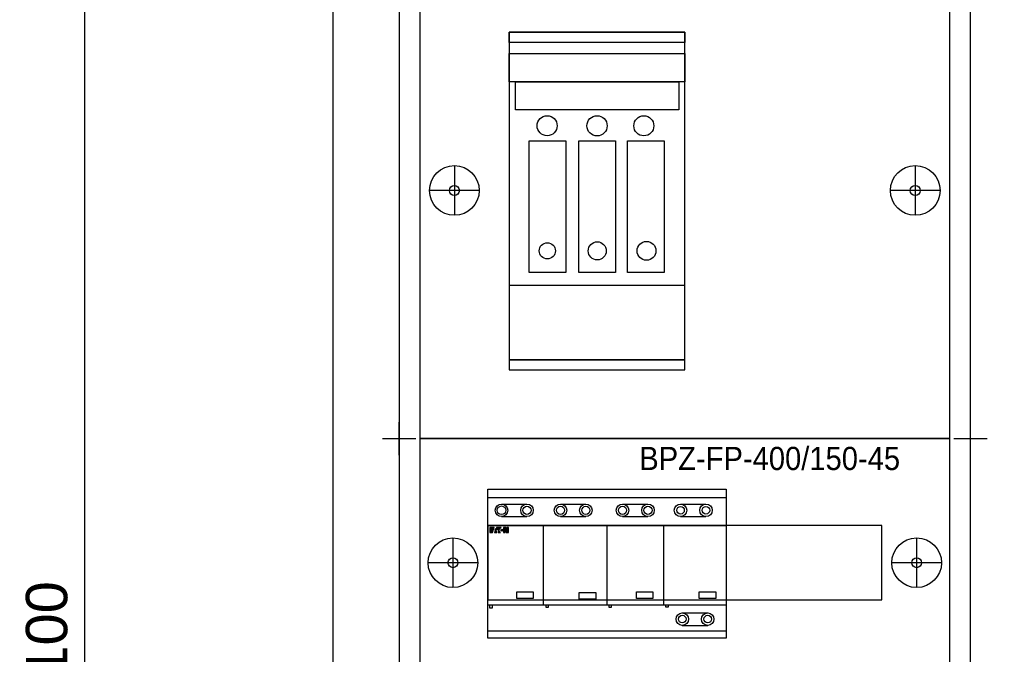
# Model space of a CAD drawing. Header units: millimetres. Extents: x 70863 to 97203, y -18528 to 3008.
# Tile 17 of 122: x 90711 to 91305, y -16386 to -16003. Entities that reach past the tile are written whole.
import ezdxf
from ezdxf.enums import TextEntityAlignment as Align

# ---------------------------------------------------------------- set-up
doc = ezdxf.new("R2010")
doc.units = ezdxf.units.MM
for name, color, linetype, lineweight in [('2DE_OBJ_EATON-Apparatus', 7, 'Continuous', 25), ('2DE_OBJ_EATON-Cabinet', 7, 'Continuous', 25), ('2DE_OBJ_EATON-Covers', 7, 'Continuous', 25), ('2DE_TXTMARK', 41, 'Continuous', 18), ('2DE_TXTNUM', 11, 'Continuous', 18)]:
    doc.layers.add(name, color=color, linetype=linetype, lineweight=lineweight)
doc.layers.add('CP_DETAL_GRID', color=7, linetype='Continuous')
doc.layers.add('EATON_LOGO', color=5, linetype='Continuous')
doc.styles.add('CP_ATTR', font='arial.ttf')
doc.styles.add('CP_ELATT', font='arial.ttf')
doc.styles.get("Standard").update_dxf_attribs({"font": 'arial.ttf'})
doc.dimstyles.new('ISO-25', dxfattribs={"dimtxt": 2.5, "dimasz": 2.5, "dimexe": 1.25, "dimexo": 0.625, "dimtad": 1, "dimtxsty": 'Standard', "dimcen": 2.5, "dimadec": 0, "dimazin": 0, "dimtfac": 1, "dimtmove": 0, "dimatfit": 3, "dimfxl": 1, "dimarcsym": 0})

# ---------------------------------------------------------------- blocks, each defined once
blk = doc.blocks.new('2de_etn_prod_cac0045_fjaczar')
for p, q in [((20, 90), (20, 60)), ((300, 90), (300, 60)), ((35, 75), (5, 75)), ((315, 75), (285, 75))]:
    blk.add_line(p, q)
for points in [[(0, 0), (320, 0), (320, 150), (0, 150)], [(41, 52.5), (279, 52.5), (279, 97.5), (41, 97.5)]]:
    blk.add_lwpolyline(points, close=True)
for centre, radius in [((20, 75), 15), ((300, 75), 15), ((20, 75), 3), ((300, 75), 3)]:
    blk.add_circle(centre, radius)
at = {"linetype": 'ByBlock', "style": 'CP_ATTR', "flags": 9}
for tag in ['MARK3', 'FUNCTION', 'GROUP', 'NUMBER', 'WEIGHT', 'LINK', 'OTHER1', 'IP', 'OTHER2', 'POWER_LOSSES_CAB', 'POWER', 'VOLTAGE', 'CURRENT', 'CHARACTER', 'PRODUCER', 'ORDER-NO', 'PRODUCT-TYPE', 'MARK2', 'ARTICLE', 'NAME']:
    blk.add_attdef(tag, text='', height=0.00005, dxfattribs=at).set_placement((0, 0), align=Align.MIDDLE_LEFT)
at = {"layer": '2DE_TXTMARK', "linetype": 'ByBlock', "style": 'CP_ATTR', "width": 0.8, "flags": 8}
blk.add_attdef('MARK1', text='', height=14, dxfattribs=at).set_placement((290, 145), align=Align.TOP_RIGHT)
blk = doc.blocks.new('*D8981')
at = {"layer": 'EATON_LOGO', "color": 0, "lineweight": -2, "transparency": 16777216}
for p, q in [((90899.21, -15330.58), (90748.64, -15330.58)), ((90749.89, -15355.58), (90749.89, -17405.58)), ((90899.21, -17430.58), (90748.64, -17430.58))]:
    blk.add_line(p, q, dxfattribs=at)
at = {"layer": 'EATON_LOGO', "color": 0, "transparency": 16777216}
for points in [[(90745.72, -15355.58), (90754.05, -15355.58), (90749.89, -15330.58)], [(90745.72, -17405.58), (90754.05, -17405.58), (90749.89, -17430.58)]]:
    blk.add_solid(points, dxfattribs=at)
at = {"layer": 'EATON_LOGO', "color": 0, "transparency": 16777216, "insert": (90727.12, -16380.58), "char_height": 25, "attachment_point": 5, "rotation": 90}
blk.add_mtext('2100', dxfattribs=at)
blk = doc.blocks.new('2de_etn_prod_cac0051_odnnx')
for p, q in [((20.86, 164.87), (20.86, 134.87)), ((299.14, 164.87), (299.14, 134.87)), ((35.86, 149.87), (5.86, 149.87)), ((314.14, 149.87), (284.14, 149.87))]:
    blk.add_line(p, q)
blk.add_lwpolyline([(0, 300), (0, 0), (320, 0), (320, 300)], close=True)
for centre, radius in [((20.86, 149.87), 15), ((299.14, 149.87), 15), ((20.86, 149.87), 3), ((299.14, 149.87), 3)]:
    blk.add_circle(centre, radius)
at = {"linetype": 'ByBlock', "style": 'CP_ATTR', "flags": 9}
for tag in ['MARK3', 'FUNCTION', 'GROUP', 'NUMBER', 'WEIGHT', 'LINK', 'OTHER1', 'IP', 'OTHER2', 'POWER_LOSSES_CAB', 'POWER', 'VOLTAGE', 'CURRENT', 'CHARACTER', 'PRODUCER', 'ORDER-NO', 'PRODUCT-TYPE', 'MARK2', 'ARTICLE', 'NAME']:
    blk.add_attdef(tag, text='', height=0.00005, dxfattribs=at).set_placement((0, 0), align=Align.MIDDLE_LEFT)
at = {"layer": '2DE_TXTMARK', "linetype": 'ByBlock', "style": 'CP_ATTR', "width": 0.8, "flags": 8}
blk.add_attdef('MARK1', text='', height=14, dxfattribs=at).set_placement((290, 295), align=Align.TOP_RIGHT)
blk = doc.blocks.new('300008_2121702836')
for points in [[(0, -5.088), (10.6, -5.088), (10.6, 15.312), (0, 15.312)], [(0, 15.312), (10.6, 15.312), (10.6, 15.312), (0, 15.312)], [(0, 15.312), (10.6, 15.312), (10.6, 14.688), (0, 14.688)], [(0, 14.012), (10.6, 14.012), (10.6, 12.303), (0, 12.303)], [(0.376, 12.303), (10.238, 12.303), (10.238, 10.627), (0.376, 10.627)], [(1.194, 8.753), (3.413, 8.753), (3.413, 0.783), (1.194, 0.783)], [(4.203, 8.753), (6.422, 8.753), (6.422, 0.783), (4.203, 0.783)], [(7.137, 8.753), (9.357, 8.753), (9.357, 0.783), (7.137, 0.783)], [(0, -4.492), (10.6, -4.492), (10.6, 0), (0, 0)], [(0, -5.088), (10.6, -5.088), (10.6, -4.492), (0, -4.492)]]:
    blk.add_lwpolyline(points, close=True)
for centre, radius in [((2.287, 9.658), 0.605), ((5.3, 9.654), 0.611), ((8.125, 9.654), 0.605), ((2.298, 2.099), 0.488), ((5.313, 2.099), 0.547), ((8.289, 2.099), 0.569)]:
    blk.add_circle(centre, radius)
at = {"flags": 1}
for tag, p in [('BD', (11.627, 6.191)), ('NK', (11.627, 3.629)), ('TYP', (11.627, 1.437)), ('PO', (11.627, -0.8))]:
    blk.add_attdef(tag, p, '', height=0.5, dxfattribs=at)
blk = doc.blocks.new('2d_eaton_logo')
for points in [[(1.05, -0.41), (2.09, -0.41), (2.09, -0.41), (2.34, 0.4), (1.05, 0.4), (1.05, 0.63), (2.41, 0.63), (2.68, 1.5), (0, 1.5), (0, -1.5), (1.75, -1.5), (2.01, -0.66), (2.01, -0.66), (1.05, -0.66), (1.05, -0.66), (1.05, -0.41)], [(3.35, -0.03), (3.92, -0.03), (3.92, -0.03), (3.64, 0.93), (3.35, -0.03)], [(6.44, -1.5), (6.42, -1.49), (6.39, -1.46), (6.35, -1.43), (6.3, -1.39), (6.24, -1.33), (6.18, -1.27), (6.15, -1.23), (6.12, -1.2), (6.09, -1.16), (6.03, -1.07), (6.01, -1.02), (5.95, -0.92), (5.89, -0.81), (5.87, -0.75), (5.85, -0.69), (5.83, -0.63), (5.81, -0.56), (5.81, -0.56), (5.79, -0.49), (5.78, -0.42), (5.78, -0.42), (5.77, -0.35), (5.76, -0.27), (5.76, -0.19), (5.75, -0.11), (5.76, 0.02), (5.76, 0.09), (5.78, 0.22), (5.8, 0.29), (5.82, 0.35), (5.84, 0.42), (5.86, 0.48), (5.88, 0.54), (5.9, 0.6), (5.93, 0.66), (5.96, 0.72), (6.03, 0.84), (6.07, 0.89), (6.11, 0.95), (6.15, 1), (6.19, 1.05), (6.24, 1.1), (6.29, 1.14), (6.33, 1.19), (6.39, 1.23), (6.44, 1.27), (6.5, 1.31), (6.55, 1.34), (6.61, 1.38), (6.67, 1.41), (6.8, 1.46), (6.87, 1.48), (6.93, 1.5), (4.15, 1.5), (4.15, 0.63), (5.03, 0.63), (5.03, -1.5)], [(8.01, -0.11, 1), (6.83, -0.11, 1)], [(9.79, -1.5), (11.26, -1.5), (11.26, 1.5), (10.34, 1.5), (10.34, -0.39), (10.33, -0.39), (9.77, 1.5), (8.32, 1.5), (8.32, -1.5), (9.23, -1.5), (9.23, 0.38), (9.24, 0.38)], [(2.9, -1.5), (4.35, -1.5), (4.12, -0.71), (3.14, -0.71)]]:
    blk.add_hatch(color=256).paths.add_polyline_path(points)
for p, q in [((0, 1.5), (0, -1.5)), ((2.68, 1.5), (0, 1.5)), ((2.68, 1.5), (0, 1.5)), ((1.05, 0.4), (1.05, 0.63)), ((1.05, 0.4), (1.05, 0.63)), ((1.05, 0.63), (2.41, 0.63)), ((1.05, 0.63), (2.41, 0.63)), ((2.34, 0.4), (1.05, 0.4)), ((2.34, 0.4), (1.05, 0.4)), ((2.09, -0.41), (2.34, 0.4)), ((2.09, -0.41), (2.34, 0.4)), ((2.41, 0.63), (2.68, 1.5)), ((2.41, 0.63), (2.68, 1.5)), ((3.35, -0.03), (3.64, 0.93)), ((3.64, 0.93), (3.35, -0.03)), ((3.64, 0.93), (3.92, -0.03)), ((3.92, -0.03), (3.64, 0.93)), ((4.15, 1.5), (4.15, 0.63)), ((4.15, 1.5), (4.15, 0.63)), ((6.93, 1.5), (4.15, 1.5)), ((6.93, 1.5), (4.15, 1.5)), ((4.15, 0.63), (5.03, 0.63)), ((4.15, 0.63), (5.03, 0.63)), ((5.03, 0.63), (5.03, -1.5)), ((5.03, 0.63), (5.03, -1.5)), ((5.75, -0.11), (5.76, 0.02)), ((5.75, -0.11), (5.76, 0.02)), ((5.76, 0.09), (5.78, 0.22)), ((5.76, 0.09), (5.78, 0.22)), ((5.76, 0.02), (5.76, 0.09)), ((5.76, 0.02), (5.76, 0.09)), ((5.78, 0.22), (5.8, 0.29)), ((5.78, 0.22), (5.8, 0.29)), ((5.8, 0.29), (5.82, 0.35)), ((5.8, 0.29), (5.82, 0.35)), ((5.82, 0.35), (5.84, 0.42)), ((5.82, 0.35), (5.84, 0.42)), ((5.84, 0.42), (5.86, 0.48)), ((5.84, 0.42), (5.86, 0.48)), ((5.86, 0.48), (5.88, 0.54)), ((5.86, 0.48), (5.88, 0.54)), ((5.88, 0.54), (5.9, 0.6)), ((5.88, 0.54), (5.9, 0.6)), ((5.9, 0.6), (5.93, 0.66)), ((5.9, 0.6), (5.93, 0.66)), ((5.93, 0.66), (5.96, 0.72)), ((5.93, 0.66), (5.96, 0.72)), ((5.96, 0.72), (6.03, 0.84)), ((5.96, 0.72), (6.03, 0.84)), ((6.03, 0.84), (6.07, 0.89)), ((6.03, 0.84), (6.07, 0.89)), ((6.07, 0.89), (6.11, 0.95)), ((6.07, 0.89), (6.11, 0.95)), ((6.11, 0.95), (6.15, 1)), ((6.11, 0.95), (6.15, 1)), ((6.15, 1), (6.19, 1.05)), ((6.15, 1), (6.19, 1.05)), ((6.19, 1.05), (6.24, 1.1)), ((6.19, 1.05), (6.24, 1.1)), ((6.24, 1.1), (6.29, 1.14)), ((6.24, 1.1), (6.29, 1.14)), ((6.29, 1.14), (6.33, 1.19)), ((6.29, 1.14), (6.33, 1.19)), ((6.33, 1.19), (6.39, 1.23)), ((6.33, 1.19), (6.39, 1.23)), ((6.39, 1.23), (6.44, 1.27)), ((6.39, 1.23), (6.44, 1.27)), ((6.44, 1.27), (6.5, 1.31)), ((6.44, 1.27), (6.5, 1.31)), ((6.5, 1.31), (6.55, 1.34)), ((6.5, 1.31), (6.55, 1.34)), ((6.55, 1.34), (6.61, 1.38)), ((6.55, 1.34), (6.61, 1.38)), ((6.61, 1.38), (6.67, 1.41)), ((6.61, 1.38), (6.67, 1.41)), ((6.67, 1.41), (6.8, 1.46)), ((6.67, 1.41), (6.8, 1.46)), ((6.8, 1.46), (6.87, 1.48)), ((6.8, 1.46), (6.87, 1.48)), ((6.87, 1.48), (6.93, 1.5)), ((6.87, 1.48), (6.93, 1.5)), ((8.32, 1.5), (8.32, -1.5)), ((9.77, 1.5), (8.32, 1.5)), ((8.32, 1.5), (8.32, -1.5)), ((9.77, 1.5), (8.32, 1.5)), ((9.23, -1.5), (9.23, 0.38)), ((9.23, 0.38), (9.24, 0.38)), ((9.23, 0.38), (9.24, 0.38)), ((9.23, -1.5), (9.23, 0.38)), ((9.24, 0.38), (9.79, -1.5)), ((9.24, 0.38), (9.79, -1.5)), ((10.33, -0.39), (9.77, 1.5)), ((10.33, -0.39), (9.77, 1.5)), ((10.34, 1.5), (10.34, -0.39)), ((11.26, 1.5), (10.34, 1.5)), ((10.34, 1.5), (10.34, -0.39)), ((11.26, 1.5), (10.34, 1.5)), ((11.26, -1.5), (11.26, 1.5)), ((11.26, -1.5), (11.26, 1.5)), ((0, -1.5), (1.75, -1.5)), ((0, -1.5), (1.75, -1.5)), ((1.05, -0.66), (1.05, -0.41)), ((1.05, -0.66), (1.05, -0.41)), ((1.05, -0.41), (2.09, -0.41)), ((1.05, -0.41), (2.09, -0.41)), ((2.01, -0.66), (1.05, -0.66)), ((2.01, -0.66), (1.05, -0.66)), ((1.75, -1.5), (2.01, -0.66)), ((1.75, -1.5), (2.01, -0.66)), ((3.14, -0.71), (2.9, -1.5)), ((3.14, -0.71), (2.9, -1.5)), ((2.9, -1.5), (4.35, -1.5)), ((2.9, -1.5), (4.35, -1.5)), ((4.12, -0.71), (3.14, -0.71)), ((4.12, -0.71), (3.14, -0.71)), ((3.35, -0.03), (3.92, -0.03)), ((3.92, -0.03), (3.35, -0.03)), ((4.35, -1.5), (4.12, -0.71)), ((4.35, -1.5), (4.12, -0.71)), ((5.03, -1.5), (6.44, -1.5)), ((5.03, -1.5), (6.44, -1.5)), ((5.76, -0.19), (5.75, -0.11)), ((5.76, -0.19), (5.75, -0.11)), ((5.76, -0.27), (5.76, -0.19)), ((5.76, -0.27), (5.76, -0.19)), ((5.77, -0.35), (5.76, -0.27)), ((5.77, -0.35), (5.76, -0.27)), ((5.78, -0.42), (5.77, -0.35)), ((5.78, -0.42), (5.77, -0.35)), ((5.79, -0.49), (5.78, -0.42)), ((5.79, -0.49), (5.78, -0.42)), ((5.81, -0.56), (5.79, -0.49)), ((5.81, -0.56), (5.79, -0.49)), ((5.83, -0.63), (5.81, -0.56)), ((5.83, -0.63), (5.81, -0.56)), ((5.85, -0.69), (5.83, -0.63)), ((5.85, -0.69), (5.83, -0.63)), ((5.87, -0.75), (5.85, -0.69)), ((5.87, -0.75), (5.85, -0.69)), ((5.89, -0.81), (5.87, -0.75)), ((5.89, -0.81), (5.87, -0.75)), ((5.95, -0.92), (5.89, -0.81)), ((5.95, -0.92), (5.89, -0.81)), ((6.01, -1.02), (5.95, -0.92)), ((6.01, -1.02), (5.95, -0.92)), ((6.03, -1.07), (6.01, -1.02)), ((6.03, -1.07), (6.01, -1.02)), ((6.09, -1.16), (6.03, -1.07)), ((6.09, -1.16), (6.03, -1.07)), ((6.12, -1.2), (6.09, -1.16)), ((6.12, -1.2), (6.09, -1.16)), ((6.15, -1.23), (6.12, -1.2)), ((6.15, -1.23), (6.12, -1.2)), ((6.18, -1.27), (6.15, -1.23)), ((6.18, -1.27), (6.15, -1.23)), ((6.24, -1.33), (6.18, -1.27)), ((6.24, -1.33), (6.18, -1.27)), ((6.3, -1.39), (6.24, -1.33)), ((6.3, -1.39), (6.24, -1.33)), ((6.35, -1.43), (6.3, -1.39)), ((6.35, -1.43), (6.3, -1.39)), ((6.39, -1.46), (6.35, -1.43)), ((6.39, -1.46), (6.35, -1.43)), ((6.42, -1.49), (6.39, -1.46)), ((6.42, -1.49), (6.39, -1.46)), ((6.44, -1.5), (6.42, -1.49)), ((6.44, -1.5), (6.42, -1.49)), ((8.32, -1.5), (9.23, -1.5)), ((8.32, -1.5), (9.23, -1.5)), ((9.79, -1.5), (11.26, -1.5)), ((9.79, -1.5), (11.26, -1.5)), ((10.34, -0.39), (10.33, -0.39)), ((10.34, -0.39), (10.33, -0.39))]:
    blk.add_line(p, q)
blk.add_circle((7.42, -0.11), 0.59)
blk = doc.blocks.new('2d_etn_logo')
blk.add_blockref('2d_eaton_logo', (0, 0))
blk = doc.blocks.new('2de_etn_prod_3_3569_f7y1cjy')
for p, q in [((0, 61.97), (144, 61.97)), ((8.34, 57.93), (23.7, 57.93)), ((43.91, 57.93), (59.27, 57.93)), ((81.37, 57.93), (96.73, 57.93)), ((116.41, 57.93), (131.77, 57.93)), ((8.34, 50.39), (23.7, 50.39)), ((43.91, 50.39), (59.27, 50.39)), ((81.37, 50.39), (96.73, 50.39)), ((116.41, 50.39), (131.77, 50.39)), ((0, 45), (144, 45)), ((33.4, 45), (33.4, -3.22)), ((72, 45), (72, -3.22)), ((106.17, 45), (106.17, -3.22)), ((144, -3.22), (0, -3.22)), ((117.48, -7.79), (132.84, -7.79)), ((117.48, -15.34), (132.84, -15.34)), ((144, -18.84), (0, -18.84))]:
    blk.add_line(p, q)
for points in [[(0, 66.84), (144, 66.84), (144, -23.16), (0, -23.16)], [(17.5, 4.86), (27.47, 4.86), (27.47, 0.82), (17.5, 0.82)], [(55.23, 4.59), (65.2, 4.59), (65.2, 0.55), (55.23, 0.55)], [(89.73, 4.86), (99.7, 4.86), (99.7, 0.82), (89.73, 0.82)], [(127.72, 4.86), (137.7, 4.86), (137.7, 0.82), (127.72, 0.82)]]:
    blk.add_lwpolyline(points, close=True)
for points in [[(1.11, -3.22), (1.11, -4.8), (2.97, -4.8), (2.97, -3.22)], [(36.48, -3.22), (36.48, -4.59), (35.24, -4.59), (35.24, -3.22)], [(74.54, -3.22), (74.54, -4.59), (73.4, -4.59), (73.4, -3.22)], [(108.9, -3.22), (108.9, -4.28), (107.46, -4.28), (107.46, -3.22)]]:
    blk.add_lwpolyline(points)
for centre, radius in [((8.34, 54.16), 3.77), ((8.34, 54.16), 2.61), ((23.7, 54.16), 3.77), ((23.7, 54.16), 2.54), ((43.91, 54.16), 3.77), ((43.91, 54.16), 2.47), ((59.27, 54.16), 3.77), ((59.27, 54.16), 2.47), ((81.37, 54.16), 3.77), ((81.37, 54.16), 2.47), ((96.73, 54.16), 3.77), ((96.73, 54.16), 2.47), ((116.41, 54.16), 3.77), ((116.41, 54.16), 2.29), ((131.77, 54.16), 3.77), ((131.77, 54.16), 2.29), ((117.48, -11.57), 3.77), ((117.48, -11.57), 2.29), ((132.84, -11.57), 3.77), ((132.84, -11.57), 2.29)]:
    blk.add_circle(centre, radius)
at = {"layer": 'EATON_LOGO'}
blk.add_blockref('2d_etn_logo', (1.19, 42.22), dxfattribs=at)
at = {"linetype": 'ByBlock', "style": 'CP_ATTR', "flags": 9}
for tag in ['MARK8', 'MARK7', 'MARK6', 'MARK5', 'MARK4', 'TEXT_03', 'TEXT_02', 'MARK3', 'FUNCTION', 'GROUP', 'NUMBER', 'OTHER', 'LINK', 'TEXT_01', 'IP', 'NUMBER_OF_POLES', 'POWER_LOSSES', 'POWER', 'VOLTAGE', 'CURRENT', 'CHARACTER', 'PRODUCER', 'ORDER-NO', 'PRODUCT-TYPE', 'MARK2', 'ARTICLE', 'NAME']:
    blk.add_attdef(tag, text='', height=0.00005, dxfattribs=at).set_placement((0, 0), align=Align.MIDDLE_LEFT)
at = {"layer": '2DE_TXTMARK', "linetype": 'ByBlock', "style": 'CP_ATTR', "width": 0.8, "flags": 8}
blk.add_attdef('MARK1', text='', height=3.5, dxfattribs=at).set_placement((72, 77.49), align=Align.CENTER)
at = {"layer": '2DE_TXTNUM', "style": 'CP_ELATT', "width": 0.8}
blk.add_attdef('TAG', text='', height=3.5, dxfattribs=at).set_placement((72, 70.84), align=Align.CENTER)

msp = doc.modelspace()

# ---------------------------------------------------------------- linework, layer by layer
at = {"layer": '2DE_OBJ_EATON-Cabinet'}
for points in [[(90899.84, -15330.581), (90899.84, -17330.581), (91324.84, -17330.581), (91324.84, -15330.581)], [(90939.84, -17305.581), (91284.84, -17305.581), (91284.84, -15355.581), (90939.84, -15355.581)]]:
    msp.add_lwpolyline(points, close=True, dxfattribs=at)
at = {"layer": 'CP_DETAL_GRID'}
for p, q in [((90939.84, -16265.581), (90939.84, -16245.581)), ((91284.84, -16265.581), (91284.84, -16245.581)), ((90929.84, -16255.581), (90949.84, -16255.581)), ((91274.84, -16255.581), (91294.84, -16255.581))]:
    msp.add_line(p, q, dxfattribs=at)

# ---------------------------------------------------------------- block references
at = {"xscale": 10, "yscale": 10, "zscale": 10}
msp.add_blockref('300008_2121702836', (91006.34, -16163.163), dxfattribs=at)
at = {"layer": '2DE_OBJ_EATON-Apparatus'}
msp.add_blockref('2de_etn_prod_3_3569_f7y1cjy', (90993.34, -16353.081), dxfattribs=at)
at = {"layer": '2DE_OBJ_EATON-Covers'}
ref = msp.add_blockref('2de_etn_prod_cac0051_odnnx', (90952.34, -16255.581), dxfattribs=at)
ref.add_attrib('MARK1', 'BPZ-FP-NZM2X-2/0-400-MV', dxfattribs={"layer": '2DE_TXTMARK', "linetype": 'ByBlock', "height": 14, "style": 'CP_ATTR', "width": 0.9, "flags": 8}).set_placement((91242.34, -15960.581), align=Align.TOP_RIGHT)
ref = msp.add_blockref('2de_etn_prod_cac0045_fjaczar', (90952.34, -16405.581), dxfattribs=at)
ref.add_attrib('MARK1', 'BPZ-FP-400/150-45', dxfattribs={"layer": '2DE_TXTMARK', "linetype": 'ByBlock', "height": 14, "style": 'CP_ATTR', "width": 0.9, "flags": 8}).set_placement((91242.34, -16260.581), align=Align.TOP_RIGHT)

# ---------------------------------------------------------------- dimensions: what is measured, and where the dimension line sits
at = {"layer": 'EATON_LOGO', "color": 4}
dim = msp.add_linear_dim(base=(90749.888, -17430.581), p1=(90899.84, -15330.581), p2=(90899.84, -17430.581), angle=90, dimstyle='ISO-25', override={"dimtxt": 25, "dimasz": 25, "dimgap": 10}, dxfattribs=at)
dim.commit()
dim.dimension.update_dxf_attribs({"geometry": '*D8981', "text_midpoint": (90727.123, -16380.581)})

doc.saveas('drawing.dxf')
